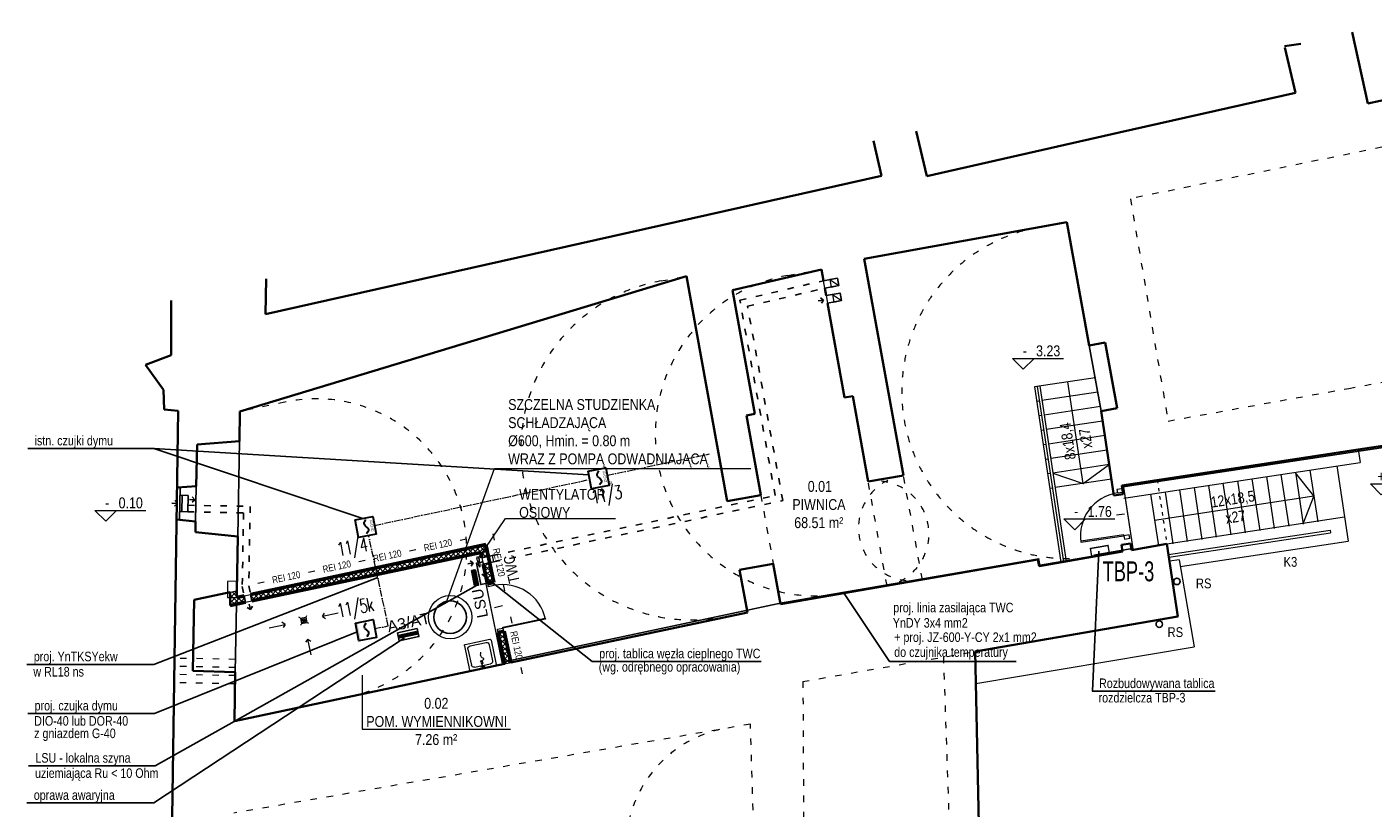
# Model space of a CAD drawing. Header units: centimetres. Extents: x -65222 to -44487, y -149615 to -110728.
# Tile 4 of 98: x -51275 to -48795, y -139752 to -138314. Entities that reach past the tile are written whole.
import ezdxf
from ezdxf import colors
from ezdxf.entities.mleader import LeaderData, LeaderLine
from ezdxf.enums import TextEntityAlignment as Align
from ezdxf.math import Vec2, Vec3

# ---------------------------------------------------------------- set-up
doc = ezdxf.new("R2010")
doc.units = ezdxf.units.CM
doc.linetypes.add('ACAD_ISO03W100', pattern=[30, 12, -18])
doc.linetypes.add('ACAD_ISO10W100', pattern=[18.5, 12, -3, 0.5, -3])
for name, color, linetype in [('1', 253, 'Continuous'), ('AMATECH_OPRAWY AWARYJNE', 4, 'Continuous'), ('ZRE Odgrom.', 6, 'Continuous')]:
    doc.layers.add(name, color=color, linetype=linetype)
for name, color, linetype, lineweight in [('arch C', 1, 'Continuous', 13), ('arch drzwi', 1, 'Continuous', 13), ('arch H nowe', 71, 'Continuous', 5), ('arch H sciany zamurowania', 3, 'Continuous', 9), ('arch K', 2, 'Continuous', 25), ('arch N', 1, 'ACAD_ISO03W100', 13), ('arch P', 7, 'Continuous', 35), ('arch ppoż', 1, 'Continuous', 20), ('arch W', 251, 'Continuous', 5), ('arch wyposazenie', 144, 'Continuous', 13), ('Linia SSP', 1, 'Continuous', 35), ('opis', 31, 'Continuous', 0), ('TT sap', 10, 'Continuous', 9), ('ZRE Legenda', 7, 'Continuous', 30), ('ZRE Podkład', 253, 'Continuous', 9), ('ZRE SCHEMATY', 7, 'Continuous', 9), ('ZRE SSP Przewody', 3, 'Continuous', 18), ('ZRE TT', 11, 'Continuous', 13), ('ZRE Wypusty', 7, 'Continuous', 9)]:
    doc.layers.add(name, color=color, linetype=linetype, lineweight=lineweight)
doc.layers.add('arch pomoc', color=30, linetype='Continuous', plot=False)
doc.styles.add('arch arial nar', font='ARIALN.TTF')
doc.styles.add('Arial', font='arial.ttf', dxfattribs={"height": 196.706587})
doc.styles.add('ep_standard', font='arial.ttf')
doc.styles.add('ES1', font='arial.ttf')
doc.styles.add('Opisowy', font='arial.ttf')
doc.styles.get("Standard").update_dxf_attribs({"font": 'ARIALN.TTF'})
doc.styles.add('STYLE_WYM', font='simplex.shx', dxfattribs={"width": 0.7, "height": 17.5})

# ---------------------------------------------------------------- blocks, each defined once
blk = doc.blocks.new('*U99')
at = {"layer": 'arch drzwi', "color": 253}
blk.add_line((40, 7.5), (40, -7.5), dxfattribs=at)
for points in [[(0, 0), (2, 0), (2, 80), (0, 80)], [(-6, -10), (0, -10), (0, 0), (-6, 0)], [(80, -10), (86, -10), (86, 0), (80, 0)]]:
    blk.add_lwpolyline(points, close=True, dxfattribs=at)
blk.add_arc((0, 0), 80, 0, 90, dxfattribs=at)
blk = doc.blocks.new('*U100')
at = {"layer": 'arch drzwi', "color": 253}
blk.add_line((-40, 7.5), (-40, -7.5), dxfattribs=at)
for points in [[(0, 0), (-2, 0), (-2, 80), (0, 80)], [(-80, -10), (-86, -10), (-86, 0), (-80, 0)], [(6, -10), (0, -10), (0, 0), (6, 0)]]:
    blk.add_lwpolyline(points, close=True, dxfattribs=at)
blk.add_arc((0, 0), 80, 90, 180, dxfattribs=at)
blk = doc.blocks.new('strz')
at = {"color": 0}
for p in [(5, 5), (10, 0), (5, -5)]:
    blk.add_line(p, (0, 0), dxfattribs=at)
blk = doc.blocks.new('went')
at = {"layer": 'arch C', "color": 253}
blk.add_line((0, 2.5), (0, -2.5), dxfattribs=at)
for points, start_tangent, end_tangent in [([(0, 0), (-4.5, 2), (-9.5, 0), (-4.5, -2), (0, 0)], (-0.797477, 0.603349), (0.797477, 0.603349)), ([(0, 0), (4.5, 2), (9.5, 0), (4.5, -2), (0, 0)], (0.797477, 0.603349), (-0.797477, 0.603349))]:
    blk.add_spline(points, degree=3, dxfattribs=dict(at, start_tangent=start_tangent, end_tangent=end_tangent))
blk = doc.blocks.new('*U101')
at = {"layer": 'arch ppoż'}
for p, q in [((-3.5, 0), (3.5, 0)), ((59.5, 0), (52.5, 0)), ((115.5, 0), (108.5, 0)), ((171.5, 0), (164.5, 0)), ((227.5, 0), (220.5, 0))]:
    blk.add_line(p, q, dxfattribs=at)
at = {"layer": 'arch ppoż', "style": 'arch arial nar'}
for p in [(28, 0), (84, 0), (140, 0), (196, 0)]:
    blk.add_text('REI 120', height=7.5, dxfattribs=at).set_placement(p, align=Align.MIDDLE_CENTER)
blk = doc.blocks.new('*U102')
at = {"layer": 'arch ppoż'}
for p, q in [((-3.5, 0), (3.5, 0)), ((59.5, 0), (52.5, 0))]:
    blk.add_line(p, q, dxfattribs=at)
at = {"layer": 'arch ppoż', "style": 'arch arial nar'}
blk.add_text('REI 120', height=7.5, dxfattribs=at).set_placement((28, 0), align=Align.MIDDLE_CENTER)
blk = doc.blocks.new('*U103')
at = {"layer": 'arch W'}
blk.add_lwpolyline([(10, 10), (0, 0), (-10, 10), (37, 10)], dxfattribs=at)
at = {"layer": 'arch W', "color": 2, "style": 'arch arial nar'}
blk.add_attdef('-+', text='', height=10, dxfattribs=at).set_placement((3.2, 12), align=Align.RIGHT)
blk.add_attdef('WYS', (11.8, 11.9), '', height=10, dxfattribs=at)
blk = doc.blocks.new('wpust podłogowy')
at = {"color": 0}
for p, q in [((-5.7, 5.7), (-7.5, 7.5)), ((-5, 5), (5, 5)), ((-5, 5), (-5, -5)), ((-3.5, 3), (3.5, 3)), ((-3.5, 1), (3.5, 1)), ((5, 5), (5, -5)), ((5.7, 5.7), (7.5, 7.5)), ((-7.5, -7.5), (-5.7, -5.7)), ((-5, -5), (5, -5)), ((-3.5, -1), (3.5, -1)), ((-3.5, -3), (3.5, -3)), ((7.5, -7.5), (5.7, -5.7))]:
    blk.add_line(p, q, dxfattribs=at)
blk = doc.blocks.new('_Dot')
at = {"color": 0, "linetype": 'ByBlock', "lineweight": -2}
blk.add_line((-0.5, 0), (-1, 0), dxfattribs=at)
at = {"color": 0, "linetype": 'ByBlock', "const_width": 0.5}
blk.add_lwpolyline([(-0.25, 0, 1), (0.25, 0, 1)], format="xyb", close=True, dxfattribs=at)
blk = doc.blocks.new('złączka do węża')
for p, q in [((0, 0), (0, -10)), ((-5, -5), (5, -5))]:
    blk.add_line(p, q)
at = {"start_tangent": (-0.020138, -0.999797), "end_tangent": (0.22984, -0.973228)}
blk.add_spline([(0, -10), (3.1, -14.4), (-2.4, -18.4), (6.2, -21.7), (1.7, -28.3), (2.7, -40)], degree=3, dxfattribs=at)
blk = doc.blocks.new('A$C456C1FC1')
at = {"color": 0, "linetype": 'Continuous'}
for p, q in [((23, 0), (-23, 0)), ((-25, -48), (-25, -2)), ((25, -48), (25, -2)), ((-23, -50), (23, -50))]:
    blk.add_line(p, q, dxfattribs=at)
at = {"color": 0}
for p, q in [((-20, -40.5), (-20, -10.4)), ((-15, -5.5), (15, -5.5)), ((20, -40.5), (20, -10.4)), ((-15, -45.5), (15, -45.5))]:
    blk.add_line(p, q, dxfattribs=at)
blk.add_circle((0, -11.6), 2.09, dxfattribs=at)
at = {"color": 0, "linetype": 'Continuous'}
for centre, start, end in [((23, -2), 0, 90), ((-23, -2), 90, 180), ((-23, -48), 180, 270), ((23, -48), 270, 0)]:
    blk.add_arc(centre, 2, start, end, dxfattribs=at)
at = {"color": 0}
for centre, start, end in [((-15, -10.4), 90, 180), ((15, -10.4), 0, 90), ((-15, -40.5), 180, 270), ((15, -40.5), 270, 0)]:
    blk.add_arc(centre, 5, start, end, dxfattribs=at)
blk = doc.blocks.new('czujka')
at = {"layer": 'Linia SSP', "lineweight": 30}
h = blk.add_hatch(color=1, dxfattribs=at)
h.set_gradient(color1=(255, 0, 0), color2=(224, 0, 0), one_color=1, name='INVSPHERICAL')
h.paths.add_polyline_path([(-15736.5, 389.4), (-15736.5, 406), (-15740.4, 406), (-15740.4, 389.4)])
h.paths.add_polyline_path([(-15736.5, 372.8), (-15736.5, 389.4), (-15740.4, 389.4), (-15740.4, 372.8)])
at = {"layer": 'Linia SSP', "color": 1, "linetype": 'Continuous', "lineweight": 30}
for p, q in [((-15725.5, 395.2), (-15725, 397.4)), ((-15725, 397.4), (-15723.4, 399.8)), ((-15723.4, 399.8), (-15720.8, 402.7)), ((-15725, 393.1), (-15725.5, 395.2)), ((-15723.8, 391.3), (-15725, 393.1)), ((-15721.8, 379.8), (-15724.4, 376.9)), ((-15723.4, 390.7), (-15723.8, 391.3)), ((-15722.6, 389.8), (-15723.4, 390.7)), ((-15722.6, 389.8), (-15721.8, 388.9)), ((-15721.8, 388.9), (-15721.4, 388.2)), ((-15720.2, 382.2), (-15721.8, 379.8)), ((-15721.4, 388.2), (-15720.2, 386.5)), ((-15720.2, 386.5), (-15719.7, 384.3)), ((-15719.7, 384.3), (-15720.2, 382.2))]:
    blk.add_line(p, q, dxfattribs=at)
at = {"layer": 'Linia SSP', "lineweight": 30}
blk.add_lwpolyline([(-15740.4, 406), (-15707.1, 406), (-15707.1, 372.8), (-15740.4, 372.8)], close=True, dxfattribs=at)
blk = doc.blocks.new('*U108')
for points in [[(3071, 2177), (3431, 2177), (3431, 2324), (3431, 2324)], [(3431, 2324), (3071, 2324)], [(3071, 2324), (3071, 2177)], [(3094, 2226), (3094, 2276)], [(3094, 2276), (3409, 2276)], [(3094, 2276), (3109, 2262), (3109, 2239), (3094, 2226)], [(3116, 2226), (3094, 2226)], [(3109, 2262), (3394, 2262)], [(3109, 2262), (3109, 2239)], [(3109, 2239), (3394, 2239), (3394, 2262)], [(3116, 2226), (3409, 2226)], [(3137, 2252), (3140, 2252), (3140, 2249), (3137, 2249)], [(3137, 2252), (3137, 2249)], [(3214, 2252), (3217, 2252), (3217, 2249), (3214, 2249)], [(3214, 2252), (3214, 2249)], [(3291, 2252), (3294, 2252), (3294, 2249), (3291, 2249)], [(3291, 2252), (3291, 2249)], [(3368, 2252), (3371, 2252), (3371, 2249), (3368, 2249)], [(3368, 2252), (3368, 2249)], [(3409, 2276), (3394, 2262), (3394, 2239), (3409, 2226)], [(3409, 2276), (3409, 2226)]]:
    blk.add_lwpolyline(points)
blk = doc.blocks.new('*U104')
at = {"layer": '1', "linetype": 'ByBlock', "lineweight": -3}
h = blk.add_hatch(color=251, dxfattribs=at)
h.paths.add_polyline_path([(175, -57, 0.414214), (174, -55), (160, -55, 0.414214), (159, -57), (159, -67, 0.414214), (160, -68), (174, -68, 0.414214), (175, -67)])
h.paths.add_polyline_path([(175, -67, -0.414214), (173, -68), (161, -68, -0.414214), (159, -67), (159, -57, -0.414214), (161, -56), (173, -56, -0.414214), (175, -57)], flags=16)
h = blk.add_hatch(color=1, dxfattribs=at)
h.paths.add_polyline_path([(161, -63), (163, -63), (163, -62), (166, -62), (167, -65), (167, -62), (164, -56)])
h.paths.add_polyline_path([(164, -59), (165, -61), (164, -61)], flags=16)
h.paths.add_polyline_path([(170, -56), (167, -62), (167, -65), (168, -62), (171, -62), (171, -63), (173, -63)])
h.paths.add_polyline_path([(170, -61), (169, -61), (170, -59)], flags=16)
at = {"layer": 'AMATECH_OPRAWY AWARYJNE'}
blk.add_blockref('*U108', (-3251, -2251), dxfattribs=at)
at = {"layer": '1', "linetype": 'ByBlock', "lineweight": -3, "insert": (160, -66), "char_height": 1.15, "width": 12.51, "attachment_point": 1, "style": 'ES1'}
blk.add_mtext('{\\fArial|b1|i0|c0|p34;\\W1.7;\\C251;AMATECH}', dxfattribs=at)
at = {"layer": 'AMATECH_OPRAWY AWARYJNE', "insert": (-336, 314), "char_height": 200, "attachment_point": 1, "style": 'Opisowy'}
blk.add_mtext_dynamic_manual_height_columns('A3/AT', width=361.77, gutter_width=12.5, heights=[0], dxfattribs=at)
blk = doc.blocks.new('G$CBCE8FE14')
at = {"layer": 'arch H sciany zamurowania'}
h = blk.add_hatch(dxfattribs=at)
h.set_pattern_fill('ANSI37', color=253, scale=2, angle=0.242)
h.set_pattern_definition([(45.2420383, (60833.966, 130048.553), (-4.50905588, 4.4711201), []), (135.2420383, (60833.966, 130048.553), (-4.4711201, -4.50905588), [])])
h.paths.add_polyline_path([(-3661.5, -1217.6), (-3675.3, -1220.5), (-3675.3, -1208.4), (-3687.3, -1210.9), (-3687.2, -1235.3), (-3659, -1229.3)])
h.paths.add_polyline_path([(-3251.6, -1130.8), (-3649.8, -1215.1), (-3647.3, -1226.8), (-3251.8, -1143.1, 0.011081)])
h.paths.add_polyline_path([(-3216.5, -1123.4), (-3251.6, -1130.8, -0.011081), (-3251.8, -1143.1), (-3225.7, -1137.6), (-3223.6, -1147.4), (-3211.9, -1144.9)])
h.paths.add_polyline_path([(-3209.4, -1156.6), (-3221.2, -1159.1), (-3213.7, -1194.3), (-3213.5, -1195.3), (-3201.8, -1192.8)])
h.paths.add_polyline_path([(-3182.7, -1282.8), (-3194.5, -1285.3), (-3182.2, -1343), (-3170.5, -1340.6)])
at = {"layer": 'arch C', "color": 253}
for p, q in [((-2592, -651.4), (-2594.5, -637.6)), ((-2582.7, -635.5), (-2566.4, -646.7)), ((-2589.5, -665.1), (-2587, -678.9)), ((-2577.7, -663), (-2561.4, -674.3)), ((-2094.2, -816.1), (-2206.1, -833.1)), ((-2206.1, -833.1), (-2157.2, -1155.8)), ((-2201.1, -832.3), (-2152.3, -1155.1)), ((-2196.2, -831.6), (-2147.3, -1154.3)), ((-2089.4, -842.7), (-2192.2, -858.3)), ((-2197.1, -859), (-2202, -859.8)), ((-2193.1, -885.7), (-2198, -886.5)), ((-2084.5, -869.3), (-2188.1, -885)), ((-2189, -912.4), (-2194, -913.2)), ((-2080.3, -896), (-2184.1, -911.7)), ((-2185, -939.1), (-2189.9, -939.9)), ((-2076.2, -922.6), (-2180, -938.4)), ((-2180.9, -965.8), (-2185.9, -966.6)), ((-2072.2, -949.3), (-2176, -965.1)), ((-1609.7, -948.3), (-1606.1, -972)), ((-2068.1, -976), (-2171.9, -991.8)), ((-2041.5, -1038), (-1606.1, -972)), ((-1725.2, -990.1), (-1710.7, -1085.4)), ((-1698.5, -986), (-1684, -1081.3)), ((-1649, -978.5), (-1634.8, -1072.5)), ((-2176.9, -992.5), (-2181.8, -993.3)), ((-2064.1, -1002.7), (-2167.9, -1018.5)), ((-1885.3, -1014.3), (-1870.9, -1109.6)), ((-1858.6, -1010.3), (-1844.2, -1105.6)), ((-1831.9, -1006.2), (-1817.5, -1101.6)), ((-1805.2, -1002.2), (-1790.8, -1097.5)), ((-1778.5, -998.2), (-1764.1, -1093.5)), ((-1751.8, -994.1), (-1737.4, -1089.4)), ((-2172.8, -1019.2), (-2177.8, -1020)), ((-1992.1, -1030.5), (-1977.7, -1125.8)), ((-1965.4, -1026.5), (-1951, -1121.8)), ((-1938.7, -1022.4), (-1924.3, -1117.7)), ((-1912, -1018.4), (-1897.6, -1113.7)), ((-1962, -1122), (-1634.8, -1072.5)), ((-1634.8, -1072.5), (-1628.1, -1117)), ((-1959, -1141.8), (-1661.5, -1096.7)), ((-1958.2, -1146.7), (-1660.7, -1101.7)), ((-1661.5, -1096.7), (-1660.7, -1101.7)), ((-1937.3, -1163.8), (-1628.1, -1117)), ((-3223.6, -1147.4), (-3221.2, -1159.1)), ((-3204.6, -1143.3), (-3202.1, -1155.1)), ((-1939.2, -1151.2), (-1957.1, -1153.9)), ((-1939.2, -1151.2), (-1911.8, -1311.2)), ((-3675, -1190.9), (-3692.3, -1191.2)), ((-3692.3, -1191.2), (-3692.1, -1220.5)), ((-3687.3, -1210.9), (-3675.3, -1208.4)), ((-3692.1, -1220.5), (-3675.4, -1220.7)), ((-3661.5, -1217.6), (-3649.8, -1215.1)), ((-3659, -1229.3), (-3647.3, -1226.8)), ((-3488.3, -1249.4), (-3517.6, -1255.6)), ((-3488.3, -1249.4), (-3517.6, -1255.6)), ((-3517.6, -1255.6), (-3513.8, -1249.7)), ((-3517.6, -1255.6), (-3511.7, -1259.4)), ((-3615.4, -1276.3), (-3586.1, -1270.1)), ((-3615.4, -1276.3), (-3586.1, -1270.1)), ((-3586.1, -1270.1), (-3592, -1266.3)), ((-3586.1, -1270.1), (-3589.9, -1276)), ((-3544.6, -1297.1), (-3548.4, -1303)), ((-3538.4, -1326.4), (-3544.6, -1297.1)), ((-3544.6, -1297.1), (-3538.7, -1300.9)), ((-3538.4, -1326.4), (-3544.6, -1297.1)), ((-2313.8, -1379.1), (-1911.8, -1311.2)), ((-3182.2, -1343), (-3163.2, -1339))]:
    blk.add_line(p, q, dxfattribs=at)
for points in [[(-2568.9, -633), (-2582.7, -635.5), (-2580.2, -649.2), (-2566.4, -646.7)], [(-2563.9, -660.5), (-2577.7, -663), (-2575.2, -676.8), (-2561.4, -674.3)]]:
    blk.add_lwpolyline(points, close=True, dxfattribs=at)
for points in [[(-2116, -1010.6), (-2144.3, -823.7)], [(-2171.9, -991.8), (-2116, -1010.6), (-2068.1, -976)], [(-1984.9, -1078.2), (-1691.2, -1033.7), (-1724.9, -991.5)], [(-1984.9, -1078.2), (-1691.2, -1033.7), (-1710.9, -1084)]]:
    blk.add_lwpolyline(points, dxfattribs=at)
blk.add_circle((-3282.2, -1256.9), 40, dxfattribs=at)
at = {"layer": 'arch K', "color": 253, "linetype": 'ACAD_ISO03W100'}
for p, q in [((-2748.6, -673.5), (-2594.5, -637.6)), ((-2734.4, -684.5), (-2592, -651.4)), ((-2683.4, -1033), (-2748.6, -673.5)), ((-2669.5, -1042.4), (-2734.4, -684.5)), ((-3204.6, -1143.3), (-2683.4, -1033)), ((-3765.5, -1062.8), (-3662.7, -1064.9)), ((-3765.3, -1050.8), (-3650.5, -1053.1)), ((-3202.1, -1155.1), (-2669.5, -1042.4)), ((-3659, -1229.3), (-3661.5, -1217.6)), ((-3647.3, -1226.8), (-3649.8, -1215.1))]:
    blk.add_line(p, q, dxfattribs=at)
at = {"layer": 'arch K', "color": 253}
for p, q in [((-2104.9, -756.7), (-2083, -877.7)), ((-3670.3, -932.8), (-3673.5, -1108.2)), ((-3749.8, -1015.8), (-3751.1, -1080.5)), ((-3779.7, -1017.6), (-3780.8, -1077.5)), ((-3779.9, -1032.6), (-3764.9, -1032.9)), ((-3775.9, -1032.6), (-3776.5, -1062.6)), ((-3764.9, -1032.9), (-3765.5, -1062.8)), ((-3780.5, -1062.6), (-3765.5, -1062.8)), ((-3204.6, -1143.3), (-3223.6, -1147.4)), ((-3202.1, -1155.1), (-3221.2, -1159.1)), ((-3675.7, -1232.8), (-3678, -1358.3))]:
    blk.add_line(p, q, dxfattribs=at)
for points in [[(-2594.5, -637.6), (-2568.9, -633), (-2566.4, -646.7), (-2592, -651.4)], [(-2589.5, -665.1), (-2563.9, -660.5), (-2561.4, -674.3), (-2587, -678.9)]]:
    blk.add_lwpolyline(points, dxfattribs=at)
at = {"layer": 'arch K', "color": 253, "linetype": 'ACAD_ISO03W100'}
for points in [[(-3662.7, -1064.9), (-3665.2, -1200.5), (-3661.5, -1217.6)], [(-3650.5, -1053.1), (-3653.1, -1199.3), (-3649.8, -1215.1)]]:
    blk.add_lwpolyline(points, dxfattribs=at)
at = {"layer": 'arch K', "color": 253}
blk.add_lwpolyline([(-3233.7, -1157.6), (-3222, -1155.2), (-3213.7, -1194.3), (-3225.5, -1196.8)], close=True, dxfattribs=at)
for centre, radius in [((-1943.4, -1191), 6), ((-3282.2, -1256.9), 30), ((-1975.9, -1269.6), 6)]:
    blk.add_circle(centre, radius, dxfattribs=at)
at = {"layer": 'arch N', "color": 253, "linetype": 'ACAD_ISO03W100'}
for p, q in [((-1566, -391.9), (-2029.1, -486.7)), ((-2029.1, -486.7), (-1959.9, -895.9)), ((-1626.8, -835.7), (-1491.3, -811.2)), ((-1959.9, -895.9), (-1626.8, -835.7)), ((-2632.4, -1375.2), (-2315, -1320.2)), ((-2335.2, -2450.7), (-2372.9, -1330.2)), ((-2632.4, -1375.2), (-2627.6, -2477.1)), ((-2729.2, -1453.9), (-3680.5, -1617.5)), ((-2716.4, -1851.8), (-2729.2, -1453.9))]:
    blk.add_line(p, q, dxfattribs=at)
at = {"layer": 'arch N', "color": 253}
for p, q in [((-2660, -627.8), (-2598.3, -616.7)), ((-2893.5, -637.9), (-2846.8, -629.4)), ((-3586.8, -861), (-3669.3, -878.4)), ((-2477.5, -1199.1), (-2512.2, -1007.3)), ((-2412.4, -1187.9), (-2447.2, -996)), ((-2709.9, -1032.4), (-2687.1, -1158.4)), ((-3687.3, -1210.9), (-3675.3, -1208.4)), ((-2554, -1212.9), (-2492.2, -1201.7)), ((-2781.3, -1256.8), (-2734.6, -1248.3)), ((-3677.6, -1334.5), (-3789.8, -1332.5)), ((-3678.1, -1364.5), (-3790.3, -1362.5)), ((-3677.9, -1349.5), (-3790, -1347.5)), ((-3182.2, -1343), (-3170.5, -1340.6)), ((-3678.4, -1379.5), (-3790.5, -1377.5))]:
    blk.add_line(p, q, dxfattribs=at)
at = {"layer": 'arch N', "color": 253, "ltscale": 0.5}
blk.add_line((-1979.8, -1004.4), (-1962, -1122), dxfattribs=at)
at = {"layer": 'arch N', "color": 253}
for centre, radius, start, end in [((-2143, -841.7), 307.4, 100.2714, 282.214), ((-2837.4, -947.3), 314.5, 100.2714, 280.2714), ((-2607, -920.4), 297.3, 100.2714, 280.2714), ((-3529.3, -1132.7), 277.7, 281.9506, 101.9506), ((-2432.6, -1092.4), 97.5, 98.6131, 278.6131), ((-2497.6, -1103.7), 97.5, 278.6131, 98.6131)]:
    blk.add_arc(centre, radius, start, end, dxfattribs=at)
at = {"layer": 'arch N', "color": 253, "linetype": 'ACAD_ISO03W100'}
blk.add_arc((-2735.5, -1680.8), 222.9, 103.0325, 234.0781, dxfattribs=at)
at = {"layer": 'arch P', "color": 253}
for p, q in [((-1591.9, -311.2), (-945.2, -170.5)), ((-1620.4, -180.1), (-1591.9, -311.2)), ((-1745.3, -205.8), (-1715.3, -201.8)), ((-1725.3, -291.7), (-1744.7, -208.3)), ((-1715.3, -201.8), (-1715.4, -201.7)), ((-2049.7, -364.9), (-1725.3, -291.7)), ((-2423.5, -362.4), (-2404, -444.9)), ((-2404, -444.9), (-2049.7, -364.9)), ((-2487.9, -444.5), (-2502.2, -380.3)), ((-3622.1, -699), (-2487.9, -444.5)), ((-2519.4, -597.5), (-2146.1, -529.8)), ((-2146.1, -529.8), (-2104.9, -756.7)), ((-2762.1, -654.8), (-2598.3, -616.7)), ((-2594.5, -637.6), (-2598.3, -616.7)), ((-2447.2, -996), (-2519.4, -597.5)), ((-3669.3, -878.4), (-2846.8, -629.4)), ((-3621.2, -634.2), (-3622.1, -699)), ((-2771.7, -1043.6), (-2846.8, -629.4)), ((-2720.8, -882.7), (-2762.1, -654.8)), ((-2589.5, -665.1), (-2592, -651.4)), ((-3796.3, -774.6), (-3795.8, -673.8)), ((-2555.5, -852.8), (-2587, -678.9)), ((-2104.9, -756.7), (-2075.4, -751.4)), ((-2075.4, -751.4), (-2053.5, -872.4)), ((-3843.3, -792.7), (-3796.3, -774.6)), ((-3809.9, -838.7), (-3843.3, -792.7)), ((-3809, -874.8), (-3809.9, -838.7)), ((-1609.7, -948.3), (-783.3, -823.1)), ((-2555.5, -852.8), (-2540.7, -850.1)), ((-2512.2, -1007.3), (-2540.7, -850.1)), ((-3783.1, -876.9), (-3809, -874.8)), ((-3808.4, -2587.2), (-3783.1, -876.9)), ((-3669.3, -878.4), (-3670.3, -932.8)), ((-2736.6, -885.6), (-2720.8, -882.7)), ((-2709.9, -1032.4), (-2736.6, -885.6)), ((-2083, -877.7), (-2053.5, -872.4)), ((-2083, -877.7), (-2059.5, -1033)), ((-3748.4, -939.2), (-3749.8, -1015.8)), ((-3748.4, -939.2), (-3670.3, -932.8)), ((-2045.1, -1014.3), (-1609.7, -948.3)), ((-3785.2, -1017.9), (-3749.7, -1015.8)), ((-2512.2, -1007.3), (-2447.2, -996)), ((-2045.1, -1014.3), (-2042.7, -1030.5)), ((-2771.7, -1043.6), (-2709.9, -1032.4)), ((-2042.7, -1030.5), (-2059.5, -1033)), ((-3786, -1077), (-3751, -1080.5)), ((-3751, -1080.5), (-3751.3, -1100.5)), ((-3751.3, -1100.5), (-3673.5, -1108.2)), ((-3673.5, -1108.2), (-3675.3, -1208.4)), ((-2197.3, -1162.8), (-2043.9, -1136.2)), ((-2028.9, -1121.4), (-2045.7, -1124)), ((-2045.7, -1124), (-2043.9, -1136.2)), ((-2028.9, -1121.4), (-2027.1, -1133.3)), ((-2027.1, -1133.3), (-1962, -1122)), ((-1941.8, -1255.5), (-1962, -1122)), ((-2748.9, -1169.6), (-2687.1, -1158.4)), ((-2673.6, -1233.1), (-2687.1, -1158.4)), ((-2673.6, -1233.1), (-2199.4, -1151)), ((-2199.4, -1151), (-2197.3, -1162.8)), ((-2734.6, -1248.3), (-2748.9, -1169.6)), ((-3753.6, -1224.9), (-3687.3, -1210.9)), ((-3687.3, -1210.9), (-3687.2, -1235.3)), ((-3675.3, -1208.4), (-3675.3, -1220.5)), ((-3753.6, -1224.9), (-3756, -1355.5)), ((-3170.5, -1340.6), (-2734.6, -1248.3)), ((-2315, -1320.2), (-1941.8, -1255.5)), ((-2303.3, -1892.3), (-2315, -1320.2)), ((-3678, -1358.3), (-3756, -1355.5)), ((-3679.7, -1448.3), (-3182.2, -1343)), ((-3678, -1358.3), (-3679.7, -1448.3))]:
    blk.add_line(p, q, dxfattribs=at)
at = {"layer": 'arch P', "color": 253, "lineweight": 53}
for p, q in [((-3649.8, -1215.1), (-3216.5, -1123.4)), ((-3647.3, -1226.8), (-3225.7, -1137.6)), ((-3225.7, -1137.6), (-3223.6, -1147.4)), ((-3216.5, -1123.4), (-3201.8, -1192.8)), ((-3221.2, -1159.1), (-3213.5, -1195.3)), ((-3201.8, -1192.8), (-3213.5, -1195.3)), ((-3687.2, -1235.3), (-3659, -1229.3)), ((-3675.3, -1220.5), (-3661.5, -1217.6)), ((-3182.7, -1282.8), (-3194.5, -1285.3)), ((-3194.5, -1285.3), (-3182.2, -1343)), ((-3182.7, -1282.8), (-3170.5, -1340.6))]:
    blk.add_line(p, q, dxfattribs=at)
at = {"layer": 'arch W', "color": 253}
for p, q in [((-3444.1, -1363.4), (-3444.1, -1462.9)), ((-3444.1, -1462.9), (-3171, -1462.9))]:
    blk.add_line(p, q, dxfattribs=at)
at = {"layer": 'arch C', "color": 253}
for name, p, xscale, yscale, zscale, rotation in [('*U101', (-3630.7, -1193.2), 1.7, 1.7, 1.7, 11.95062061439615), ('*U102', (-3202.1, -1109.4), 1.699999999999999, 1.699999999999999, 1.699999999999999, 281.9506206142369), ('*U102', (-3169.8, -1262), 1.699999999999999, 1.699999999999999, 1.699999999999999, 281.9506206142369)]:
    blk.add_blockref(name, p, dxfattribs=dict(at, xscale=xscale, yscale=yscale, zscale=zscale, rotation=rotation))
at = {"layer": 'arch C', "color": 253, "zscale": 0.75, "rotation": 11.950620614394}
blk.add_blockref('wpust podłogowy', (-3551.9, -1262.8), dxfattribs=at)
at = {"layer": 'arch drzwi', "color": 253}
for name, p, rotation in [('*U99', (-2041.2, -1107.1), 98.61305756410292), ('*U100', (-3184.9, -1277), 281.9506206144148)]:
    blk.add_blockref(name, p, dxfattribs=dict(at, rotation=rotation))
at = {"layer": 'arch H nowe', "color": 253, "rotation": 281.950620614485}
blk.add_blockref('went', (-3229.7, -1154.8), dxfattribs=at)
at = {"layer": 'arch K', "color": 253}
for p, rotation in [((-2594.4, -673.1), 190.2713574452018), ((-3752.3, -1040.6), 178.8762281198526), ((-3784.7, -1047.5), 178.8762281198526), ((-3239.6, -1156.9), 191.9506206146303), ((-3650.1, -1242.7), 101.9506206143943)]:
    blk.add_blockref('strz', p, dxfattribs=dict(at, rotation=rotation))
at = {"layer": 'arch W', "color": 253}
ref = blk.add_blockref('*U103', (-2226.5, -800.5), dxfattribs=dict(at, xscale=2, yscale=2, zscale=2))
ref.add_attrib('WYS', '3.23', (-2202.9, -776.7), dxfattribs={"color": 0, "height": 20, "style": 'arch arial nar'})
ref.add_attrib('-+', '-', dxfattribs={"color": 0, "height": 20, "style": 'arch arial nar'}).set_placement((-2220, -776.5), align=Align.RIGHT)
ref = blk.add_blockref('*U103', (-1567.1, -1031.6), dxfattribs=dict(at, xscale=2, yscale=2, zscale=2))
ref.add_attrib('WYS', '0.46', (-1543.5, -1007.9), dxfattribs={"color": 0, "height": 20, "style": 'arch arial nar'})
ref.add_attrib('-+', '+', dxfattribs={"color": 0, "height": 20, "style": 'arch arial nar'}).set_placement((-1560.6, -1007.6), align=Align.RIGHT)
ref = blk.add_blockref('*U103', (-3916.5, -1080.3), dxfattribs=dict(at, xscale=2, yscale=2, zscale=2))
ref.add_attrib('WYS', '0.10', (-3892.9, -1056.5), dxfattribs={"color": 0, "height": 20, "style": 'arch arial nar'})
ref.add_attrib('-+', '-', dxfattribs={"color": 0, "height": 20, "style": 'arch arial nar'}).set_placement((-3910, -1056.3), align=Align.RIGHT)
ref = blk.add_blockref('*U103', (-2131.6, -1096), dxfattribs=dict(at, xscale=2, yscale=2, zscale=2))
ref.add_attrib('WYS', '1.76', (-2108, -1072.3), dxfattribs={"color": 0, "height": 20, "style": 'arch arial nar'})
ref.add_attrib('-+', '-', dxfattribs={"color": 0, "height": 20, "style": 'arch arial nar'}).set_placement((-2125.1, -1072), align=Align.RIGHT)
at = {"layer": 'arch wyposazenie', "color": 253, "xscale": -0.9999999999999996, "rotation": 191.9506206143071}
blk.add_blockref('A$C456C1FC1', (-3221.4, -1351.3), dxfattribs=at)
at = {"layer": 'arch wyposazenie', "color": 253, "xscale": -0.7499999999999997, "yscale": 0.7499999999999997, "zscale": 0.75, "rotation": 191.9506206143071}
blk.add_blockref('złączka do węża', (-3221.4, -1351.3), dxfattribs=at)
at = {"layer": 'arch W', "color": 253, "char_height": 20, "width": 197.93, "attachment_point": 5, "style": 'arch arial nar'}
for s, insert, rotation in [('8x18,4\\Px27', (-2128.1, -930.5), 98.6131), ('12x18,5\\Px27', (-1838.1, -1055.9), 8.6131)]:
    blk.add_mtext(s, dxfattribs=dict(at, insert=insert, rotation=rotation))
at = {"layer": 'arch W', "color": 253, "char_height": 20, "attachment_point": 1, "style": 'arch arial nar'}
for s, insert, width in [('\\pi79.245;0.01 \\P\\pi50.82;PIWNICA\\P\\pi54.354;68.51 m²', (-2702.7, -1006.2), 197.93), ('\\pi137.94;0.02 \\P\\pi31.238;POM. WYMIENNIKOWNI\\P\\pi121.05;7.26 m²', (-3467.9, -1405.5), 318.356)]:
    blk.add_mtext(s, dxfattribs=dict(at, insert=insert, width=width))
at = {"layer": 'opis', "color": 253, "char_height": 18, "attachment_point": 5}
for s, insert in [('K3', (-1734.4, -1155.2)), ('RS', (-1894.2, -1194.9)), ('RS', (-1946.4, -1284.6))]:
    blk.add_mtext_dynamic_manual_height_columns(s, width=71.788, gutter_width=12.5, heights=[0], dxfattribs=dict(at, insert=insert))
at = {"layer": 'arch W', "color": 253}
ml = blk.add_multileader_mtext('Standard', dxfattribs=at)
ml.set_content('{\\C253;SZCZELNA STUDZIENKA \\PSCHŁADZAJĄCA \\P%%C600, Hmin. = 0.80 m\\PWRAZ Z POMPĄ ODWADNIAJĄCĄ}', color=41, style='arch arial nar')
ml.set_leader_properties(color=252)
ml.set_arrow_properties(name='DOT')
ml.build(insert=Vec2(0, 0))
ml.multileader.update_dxf_attribs({"text_left_attachment_type": 5, "text_right_attachment_type": 5, "dogleg_length": 0.5, "arrow_head_size": 2, "scale": 10})
ctx = ml.context
ctx.base_point, ctx.scale, ctx.char_height, ctx.arrow_head_size, ctx.landing_gap_size, ctx.plane_origin = Vec3(-3195.3, -983.1), 10, 20, 2, 20, Vec3(-3570.4, -1612.5)
ctx.left_attachment, ctx.right_attachment = 5, 5
notes = []
notes.append((ctx, [(0, (1, 1, 0), (-3200.3, -983.1), (1, 0), 5, [(0, [(-3288.5, -1227.5)], 0, [])])]))
ctx.mtext.insert, ctx.mtext.width, ctx.mtext.defined_height, ctx.mtext.flow_direction = Vec3(-3175.3, -855.5), 382.632, 9.54, 5
ml = blk.add_multileader_mtext('Standard', dxfattribs=at)
ml.set_content('{\\C253;WENTYLATOR\\POSIOWY}', color=41, style='arch arial nar')
ml.set_leader_properties(color=252)
ml.set_arrow_properties(name='DOT')
ml.build(insert=Vec2(0, 0))
ml.multileader.update_dxf_attribs({"text_left_attachment_type": 5, "text_right_attachment_type": 5, "dogleg_length": 0.5, "arrow_head_size": 2, "scale": 10})
ctx = ml.context
ctx.base_point, ctx.scale, ctx.char_height, ctx.arrow_head_size, ctx.landing_gap_size, ctx.plane_origin = Vec3(-3175.1, -1075), 10, 20, 2, 20, Vec3(-3069.9, -1717.1)
ctx.left_attachment, ctx.right_attachment = 5, 5
notes.append((ctx, [(0, (1, 1, 0), (-3180.1, -1075), (1, 0), 5, [(0, [(-3230.3, -1149.4)], 0, [])])]))
ctx.mtext.insert, ctx.mtext.width, ctx.mtext.defined_height, ctx.mtext.flow_direction = Vec3(-3155.1, -1020.7), 366.282, 9.54, 5
for ctx, leaders in notes:
    for number, flags, end, landing, length, lines in leaders:
        leader = LeaderData()
        leader.index, (leader.has_last_leader_line, leader.has_dogleg_vector, leader.attachment_direction) = number, flags
        leader.last_leader_point, leader.dogleg_vector, leader.dogleg_length = Vec3(end), Vec3(landing), length
        for number, points, colour, breaks in lines:
            line = LeaderLine()
            line.index, line.vertices, line.color, line.breaks = number, Vec3.list(points), colors.encode_raw_color(colour), breaks
            leader.lines.append(line)
        ctx.leaders.append(leader)

msp = doc.modelspace()

# ---------------------------------------------------------------- hatches: boundary and pattern name
at = {"layer": 'ZRE Odgrom.'}
h = msp.add_hatch(color=80, dxfattribs=at)
h.dxf.hatch_style = 1
h.set_gradient(color1=(63, 255, 0), color2=(255, 255, 0), centered=1)
h.paths.add_polyline_path([(-50455.1, -139314.4), (-50448.8, -139313.1), (-50443.1, -139341.7), (-50449.4, -139343)])

# ---------------------------------------------------------------- linework, layer by layer
for p, q in [((-51273.1, -139090.1), (-51039.6, -139090.1)), ((-50655.7, -139218.7), (-51041, -139090.1)), ((-50239.5, -139138.6), (-51041, -139090.1)), ((-49300.3, -139278.9), (-49312, -139536.8)), ((-50628.3, -139327.6), (-51041, -139487.4)), ((-50436.6, -139321.2), (-50233.2, -139482)), ((-50446.2, -139342.3), (-51038.1, -139674.1)), ((-49770.7, -139354.9), (-49685.6, -139482)), ((-50666.4, -139427.6), (-51039.6, -139577.9)), ((-50578.9, -139438.6), (-51041, -139742.5)), ((-51274.6, -139487.4), (-51041, -139487.4)), ((-50233.2, -139482), (-49922.1, -139482)), ((-49685.6, -139482), (-49452.1, -139482)), ((-49312.3, -139536.8), (-49086, -139536.8)), ((-51273.1, -139577.9), (-51039.6, -139577.9)), ((-51271.7, -139674.1), (-51038.1, -139674.1)), ((-51274.6, -139742.5), (-51041, -139742.5))]:
    msp.add_line(p, q)
at = {"layer": 'arch pomoc', "color": 1}
msp.add_line((-49256.7, -139279.8), (-49410.1, -139306.4), dxfattribs=at)
at = {"layer": 'Linia SSP', "color": 0, "linetype": 'Continuous', "lineweight": 30}
for p, q in [((-50223, -139134.5), (-50221, -139131.1)), ((-50224.2, -139139.3), (-50224.1, -139137.2)), ((-50223.3, -139141.3), (-50224.2, -139139.3)), ((-50224.1, -139137.2), (-50223, -139134.5)), ((-50221.8, -139142.9), (-50223.3, -139141.3)), ((-50221.3, -139143.4), (-50221.8, -139142.9)), ((-50220.3, -139144.2), (-50221.3, -139143.4)), ((-50220.3, -139144.2), (-50219.3, -139144.9)), ((-50217.6, -139153.8), (-50219.6, -139157.2)), ((-50219.3, -139144.9), (-50218.8, -139145.4)), ((-50218.8, -139145.4), (-50217.3, -139147)), ((-50216.5, -139151.2), (-50217.6, -139153.8)), ((-50217.3, -139147), (-50216.4, -139149)), ((-50216.4, -139149), (-50216.5, -139151.2)), ((-50653.3, -139229.2), (-50653.2, -139227.1)), ((-50652.4, -139231.2), (-50653.3, -139229.2)), ((-50653.2, -139227.1), (-50652.1, -139224.4)), ((-50652.1, -139224.4), (-50650.1, -139221)), ((-50650.9, -139232.8), (-50652.4, -139231.2)), ((-50650.4, -139233.3), (-50650.9, -139232.8)), ((-50649.4, -139234.1), (-50650.4, -139233.3)), ((-50649.4, -139234.1), (-50648.4, -139234.8)), ((-50646.7, -139243.7), (-50648.8, -139247.1)), ((-50648.4, -139234.8), (-50647.9, -139235.3)), ((-50647.9, -139235.3), (-50646.5, -139236.9)), ((-50645.6, -139241.1), (-50646.7, -139243.7)), ((-50646.5, -139236.9), (-50645.5, -139238.9)), ((-50645.5, -139238.9), (-50645.6, -139241.1))]:
    msp.add_line(p, q, dxfattribs=at)
at = {"layer": 'Linia SSP', "color": 0, "lineweight": 30}
for points in [[(-50240.8, -139131.5), (-50208.2, -139125.3), (-50201.9, -139157.9), (-50234.6, -139164.2)], [(-50670, -139221.4), (-50637.3, -139215.2), (-50631, -139247.8), (-50663.7, -139254.1)]]:
    msp.add_lwpolyline(points, close=True, dxfattribs=at)
at = {"layer": 'ZRE Legenda', "color": 3}
msp.add_lwpolyline([(-50455.1, -139314.4), (-50448.8, -139313.1), (-50443.1, -139341.7), (-50449.4, -139343)], close=True, dxfattribs=at)
at = {"layer": 'ZRE SCHEMATY', "color": 1, "const_width": 2.5}
for points in [[(-49309.7, -139286.4), (-49237.3, -139273.9), (-49254.5, -139160.4), (-47992.6, -138969.9), (-48001.1, -138914.5), (-47748.3, -138872.2), (-47678.1, -139446.8), (-47741.8, -139453.3)], [(-49309.3, -139287.8), (-49309.3, -139287.8), (-49408.7, -139304.9), (-49410.8, -139293.1), (-49571, -139320.7), (-49690.6, -139341.1), (-49886.8, -139374.7), (-49945.4, -139387.2), (-50399.4, -139483.5), (-50429.1, -139338.4)]]:
    msp.add_lwpolyline(points, dxfattribs=at)
msp.add_lwpolyline([(-49313.2, -139288.8), (-49280.7, -139283.3), (-49283.2, -139268.5), (-49315.7, -139274.1)], close=True, dxfattribs=at)
at = {"layer": 'ZRE SCHEMATY', "color": 7, "const_width": 2.5}
msp.add_lwpolyline([(-50446.6, -139301.2), (-50434.8, -139298.7), (-50426.5, -139337.9), (-50438.3, -139340.4), (-50446.6, -139301.2)], dxfattribs=at)
at = {"layer": 'ZRE SSP Przewody', "color": 0, "linetype": 'ACAD_ISO10W100'}
for points in [[(-50205.4, -139139.1), (-50017.2, -139099.9)], [(-50634.1, -139231.5), (-50237.8, -139147)]]:
    msp.add_lwpolyline(points, dxfattribs=at)
at = {"layer": 'ZRE SSP Przewody', "color": 1, "linetype": 'ACAD_ISO10W100'}
msp.add_lwpolyline([(-50633.8, -139421.4), (-50608.9, -139416.7), (-50645.1, -139250.5)], dxfattribs=at)
at = {"layer": 'ZRE Wypusty', "color": 1}
msp.add_lwpolyline([(-49309.3, -139287.8), (-49309.1, -139288.9)], dxfattribs=at)

# ---------------------------------------------------------------- block references
at = {"layer": 'AMATECH_OPRAWY AWARYJNE', "color": 251, "true_color": 0x636466, "xscale": 0.103, "yscale": 0.103, "zscale": 0.103, "rotation": 12.14740887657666}
msp.add_blockref('*U104', (-50572.1, -139432.6), dxfattribs=at)
at = {"layer": 'ZRE Podkład', "color": 1}
msp.add_blockref('G$CBCE8FE14', (-47212.8, -138143.6), dxfattribs=at)
at = {"layer": 'ZRE TT', "color": 40, "rotation": 10.88655963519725}
msp.add_blockref('czujka', (-35135.8, -136837.2), dxfattribs=at)

# ---------------------------------------------------------------- texts
at = {"layer": 'Linia SSP', "color": 0, "lineweight": 30}
for s, p in [('D', (-50213.5, -139138.2)), ('O', (-50212.1, -139145.4)), ('R', (-50210.7, -139152.7)), ('R', (-50200.7, -139156.4)), ('D', (-50642.6, -139228.1)), ('O', (-50641.3, -139235.3)), ('R', (-50639.8, -139242.6))]:
    msp.add_text(s, height=5.2, rotation=10.8866, dxfattribs=at).set_placement(p)
at = {"layer": 'TT sap', "color": 7, "char_height": 25, "width": 43.5, "attachment_point": 1, "rotation": 10.8866, "line_spacing_factor": 0.75, "style": 'STYLE_WYM'}
for s, insert in [('{\\T0.9;11/3}', (-50236.7, -139167.6)), ('{\\T0.9;11/4}', (-50705.2, -139263.9)), ('{\\T0.9;11/5k}', (-50705.5, -139376.8))]:
    msp.add_mtext(s, dxfattribs=dict(at, insert=insert))
at = {"layer": 'ZRE Odgrom.', "color": 3, "style": 'Arial'}
msp.add_text('LSU', height=20, rotation=101.5194, dxfattribs=at).set_placement((-50424.9, -139399.6))
at = {"layer": 'ZRE SCHEMATY', "color": 1, "width": 0.8}
msp.add_text('TBP-3', height=36.69, dxfattribs=at).set_placement((-49197.9, -139316.1), align=Align.MIDDLE_RIGHT)
at = {"layer": 'ZRE SCHEMATY', "color": 7, "insert": (-50381.8, -139312.1), "char_height": 20, "width": 197.93, "attachment_point": 5, "rotation": 101.9506, "style": 'arch arial nar'}
msp.add_mtext('TWC', dxfattribs=at)
at = {"layer": 'ZRE Wypusty', "style": 'ep_standard', "width": 0.8}
for s, height, p in [('istn. czujki dymu', 17.647, (-51260.5, -139084.3)), ('proj. linia zasilająca TWC', 17.647, (-49678.8, -139391.6)), ('YnDY 3x4 mm2', 17.647, (-49679.6, -139419.7)), ('+ proj. JZ-600-Y-CY 2x1 mm2', 17.647, (-49677, -139446.1)), ('proj. YnTKSYekw', 17.647, (-51261.9, -139481.6)), ('proj. tablica węzła cieplnego TWC', 17.647, (-50220.5, -139476.2)), ('do czujnika temperatury', 17.647, (-49677, -139473.5)), ('w RL18 ns', 17.65, (-51262.7, -139509.7)), ('Rozbudowywana tablica', 17.647, (-49299.7, -139531)), ('rozdzielcza TBP-3', 17.647, (-49300.6, -139557.5)), ('proj. czujka dymu', 17.647, (-51260.5, -139572.1)), ('DIO-40 lub DOR-40', 17.647, (-51261.2, -139600.2)), ('z gniazdem G-40', 17.647, (-51261.2, -139623.1)), ('LSU - lokalna szyna', 17.647, (-51259, -139668.3)), ('uziemiająca Ru < 10 Ohm ', 17.647, (-51259.7, -139696.3)), ('oprawa awaryjna', 17.647, (-51261.9, -139736.7))]:
    msp.add_text(s, height=height, dxfattribs=at).set_placement(p)
at = {"layer": 'ZRE Wypusty', "color": 1, "style": 'ep_standard', "width": 0.8}
msp.add_text('(wg. odrębnego opracowania)', height=17.647, dxfattribs=at).set_placement((-50221.3, -139500.7))

doc.saveas('drawing.dxf')
